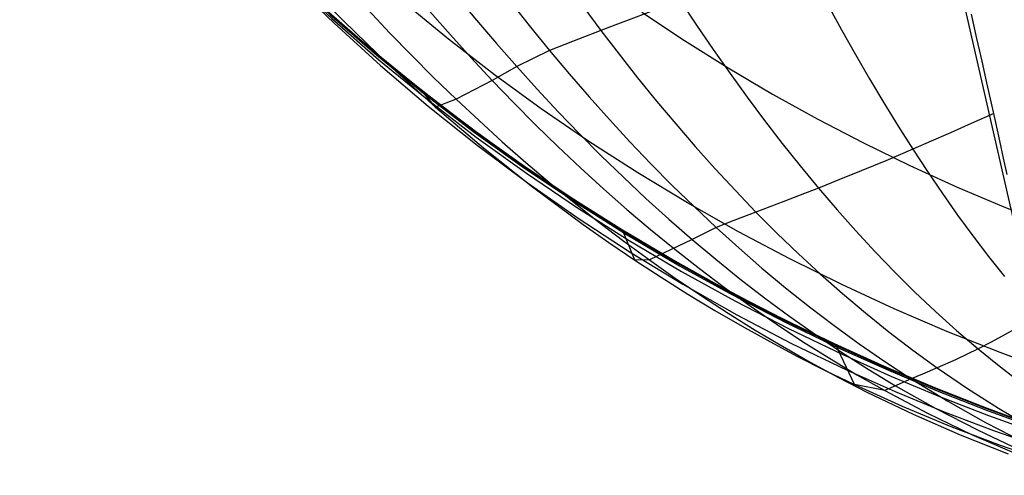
# Model space of a CAD drawing. Header units: millimetres. Extents: x -58 to 58, y -58 to 57.
# Tile 75 of 102: x 48.19 to 53.29, y 9.89 to 12.25. Entities that reach past the tile are written whole.
import ezdxf

# ---------------------------------------------------------------- set-up
doc = ezdxf.new("R2010")
doc.units = ezdxf.units.MM
doc.header["$MEASUREMENT"] = 0
doc.layers.add('Predefinito', color=5, linetype='Continuous')

msp = doc.modelspace()

# ---------------------------------------------------------------- linework, layer by layer
at = {"layer": 'Predefinito'}
for points in [[(53.69007490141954, 9.360868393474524), (53.33498212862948, 11.20846471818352), (52.91632904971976, 13.04270370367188), (52.43461458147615, 14.86139945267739), (51.89041279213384, 16.66238459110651), (51.28437221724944, 18.44351285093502), (50.6172150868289, 20.20266162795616), (49.88973646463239, 21.93773451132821), (49.10280330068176, 23.6466637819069), (48.25735339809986, 25.32741287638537), (47.35439429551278, 26.97797881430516), (46.39500206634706, 28.59639458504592), (45.38032003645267, 30.18073149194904)], [(48.16480473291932, 14.14024841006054), (48.33172790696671, 13.9028640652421), (48.5053481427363, 13.67048205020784), (48.68552996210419, 13.44324136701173), (48.87213788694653, 13.22128101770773), (49.06503643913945, 13.00474000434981), (49.26409014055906, 12.79375732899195), (49.4691635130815, 12.5884719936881), (49.68010660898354, 12.38901536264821), (49.89675664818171, 12.19548005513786), (50.11895890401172, 12.00794695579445), (50.34655864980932, 11.8264969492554), (50.57940115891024, 11.65121092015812), (50.81733170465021, 11.48216975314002), (51.06019556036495, 11.3194543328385), (51.3078379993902, 11.163145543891), (51.56010008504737, 11.01331020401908), (51.81683378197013, 10.86998199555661), (52.07790140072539, 10.7331916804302), (52.34316525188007, 10.60297002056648), (52.61248764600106, 10.47934777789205), (52.88573089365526, 10.36235571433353), (53.16275730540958, 10.25202459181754), (53.44342919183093, 10.1483851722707)], [(51.41208373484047, 12.28680608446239), (51.63279667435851, 12.14000408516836), (51.85802227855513, 11.99889597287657), (52.08775335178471, 11.86347266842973), (52.32170918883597, 11.73386877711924), (52.55840538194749, 11.61080352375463), (52.79757196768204, 11.49425310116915), (53.0391576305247, 11.3840821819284), (53.28311873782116, 11.28017569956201), (53.52941523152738, 11.18242801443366)]]:
    msp.add_lwpolyline(points, dxfattribs=at)
at = {"layer": 'Predefinito', "extrusion": (-6.725394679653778e-07, 1.905051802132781e-06, 0.9999999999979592)}
msp.add_lwpolyline([(47.75446316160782, 26.26308858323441), (47.61397687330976, 25.94543214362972), (47.48081895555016, 25.62779440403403), (47.35500697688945, 25.31023937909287), (47.23655850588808, 24.9928310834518), (47.12549111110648, 24.67563353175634), (47.02182236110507, 24.35871073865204), (46.9255698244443, 24.04212671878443), (46.8367510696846, 23.72594548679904), (46.75538366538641, 23.41023105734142), (46.68148518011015, 23.09504744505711), (46.61507318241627, 22.78045866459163), (46.55616524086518, 22.46652873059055), (46.50477892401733, 22.15332165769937), (46.46093180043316, 21.84090146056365), (46.42464143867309, 21.52933215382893), (46.39592540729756, 21.21867775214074), (46.37481867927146, 20.90903939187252), (46.36135554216, 20.6005564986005), (46.35555253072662, 20.29335044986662), (46.35742617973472, 19.98754262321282), (46.36699302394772, 19.68325439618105), (46.38426959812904, 19.38060714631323), (46.40927243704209, 19.07972225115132), (46.44201807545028, 18.78072108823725), (46.48252560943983, 18.48373571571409), (46.53078994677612, 18.18892485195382), (46.58679133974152, 17.89644986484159), (46.65051004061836, 17.60647212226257), (46.72192630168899, 17.31915299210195), (46.80102037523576, 17.0346538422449), (46.88777251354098, 16.75313604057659), (46.98216296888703, 16.47476095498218), (47.08416528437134, 16.19970291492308), (47.19371247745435, 15.92814336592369), (47.31072401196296, 15.66025434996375), (47.43511935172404, 15.39620790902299), (47.5668179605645, 15.13617608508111), (47.70573930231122, 14.88033092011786), (47.85180284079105, 14.62884445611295), (48.00492803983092, 14.3818887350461), (48.16501865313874, 14.13964106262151), (48.33194180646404, 13.90225671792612), (48.50556202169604, 13.66987470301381), (48.68574382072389, 13.44263401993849), (48.87235172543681, 13.22067367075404), (49.06525025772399, 13.00413265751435), (49.2643039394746, 12.79314998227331), (49.46937729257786, 12.58786464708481), (49.68032036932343, 12.38840801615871), (49.89697038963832, 12.19487270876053), (50.11917262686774, 12.00733960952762), (50.34677235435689, 11.82588960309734), (50.57961484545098, 11.65060357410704), (50.81754537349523, 11.48156240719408), (51.06040921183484, 11.31884698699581), (51.30805163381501, 11.16253819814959), (51.56031347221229, 11.01270299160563), (51.81704692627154, 10.8693749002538), (52.07811431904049, 10.73258468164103), (52.34337797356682, 10.60236309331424), (52.61270021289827, 10.47874089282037), (52.88594336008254, 10.36174883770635), (53.16296973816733, 10.25141768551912), (53.44364167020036, 10.14777819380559)], dxfattribs=at)
at = {"layer": 'Predefinito', "extrusion": (0.781767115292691, -0.6235705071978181, 0)}
msp.add_lwpolyline([(41.63914567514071, 320), (41.61694973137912, 319.9997536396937), (41.59456543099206, 319.9990058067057), (41.57200743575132, 319.9977436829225), (41.54929123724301, 319.9959549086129), (41.52643314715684, 319.9936276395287), (41.50345028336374, 319.9907506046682), (41.48036055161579, 319.9873131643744), (41.45718262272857, 319.9833053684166), (41.43393590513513, 319.9787180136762), (41.41064051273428, 319.9735427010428), (41.38731722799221, 319.9677718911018), (41.36398746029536, 319.961398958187), (41.34067319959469, 319.9544182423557), (41.31739696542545, 319.9468250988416), (41.29418175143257, 319.9386159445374), (41.27105096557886, 319.9297883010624), (41.24802836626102, 319.920340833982), (41.22513799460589, 319.9102733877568), (41.20240410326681, 319.899587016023), (41.17985108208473, 319.8882840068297), (41.15750338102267, 319.8763679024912), (41.13538543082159, 319.8638435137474), (41.1135215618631, 319.8507169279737), (41.0919359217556, 319.8369955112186), (41.07065239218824, 319.8226879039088), (41.04969450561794, 319.807804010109), (41.02908536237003, 319.7923549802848), (41.00884754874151, 319.7763531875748), (40.98900305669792, 319.7598121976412), (40.96957320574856, 319.7427467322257), (40.95057856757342, 319.7251726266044), (40.9320388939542, 319.7071067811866), (40.91397304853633, 319.6885671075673), (40.89639894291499, 319.6695724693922), (40.87933347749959, 319.6501426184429), (40.8627924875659, 319.6302981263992), (40.84679069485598, 319.6100603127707), (40.83134166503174, 319.5894511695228), (40.81645777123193, 319.5684932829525), (40.8021501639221, 319.5472097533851), (40.78842874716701, 319.5256241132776), (40.77530216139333, 319.5037602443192), (40.76277777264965, 319.4816422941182), (40.75086166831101, 319.459294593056), (40.7395586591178, 319.4367415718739), (40.72887228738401, 319.4140076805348), (40.71880484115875, 319.3911173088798), (40.70935737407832, 319.3680947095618), (40.70052973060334, 319.3449639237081), (40.69232057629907, 319.3217487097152), (40.684727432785, 319.298472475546), (40.67774671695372, 319.2751582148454), (40.67137378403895, 319.2518284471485), (40.665602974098, 319.2285051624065), (40.66042766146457, 319.2052097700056), (40.65584030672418, 319.1819630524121), (40.65183251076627, 319.1587851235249), (40.64839507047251, 319.1356953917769), (40.64551803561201, 319.1127125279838), (40.64319076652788, 319.0898544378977), (40.64140199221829, 319.0671382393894), (40.64013986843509, 319.0445802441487), (40.6393920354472, 319.0221959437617), (40.63914567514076, 319)], dxfattribs=at)
at = {"layer": 'Predefinito', "extrusion": (0.8168475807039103, -0.5768535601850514, 0)}
msp.add_lwpolyline([(39.69271031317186, 320), (39.67051436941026, 319.9997536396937), (39.6481300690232, 319.9990058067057), (39.62557207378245, 319.9977436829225), (39.60285587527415, 319.9959549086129), (39.57999778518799, 319.9936276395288), (39.55701492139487, 319.9907506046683), (39.53392518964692, 319.9873131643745), (39.51074726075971, 319.9833053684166), (39.48750054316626, 319.9787180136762), (39.46420515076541, 319.9735427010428), (39.44088186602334, 319.9677718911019), (39.41755209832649, 319.9613989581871), (39.39423783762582, 319.9544182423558), (39.37096160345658, 319.9468250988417), (39.34774638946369, 319.9386159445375), (39.32461560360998, 319.9297883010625), (39.30159300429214, 319.9203408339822), (39.27870263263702, 319.9102733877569), (39.25596874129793, 319.8995870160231), (39.23341572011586, 319.8882840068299), (39.2110680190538, 319.8763679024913), (39.18895006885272, 319.8638435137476), (39.16708619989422, 319.8507169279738), (39.14550055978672, 319.8369955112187), (39.12421703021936, 319.8226879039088), (39.10325914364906, 319.8078040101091), (39.08265000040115, 319.7923549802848), (39.06241218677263, 319.7763531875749), (39.04256769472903, 319.7598121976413), (39.02313784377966, 319.7427467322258), (39.00414320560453, 319.7251726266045), (38.98560353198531, 319.7071067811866), (38.96753768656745, 319.6885671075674), (38.94996358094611, 319.6695724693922), (38.9328981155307, 319.6501426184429), (38.91635712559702, 319.6302981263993), (38.90035533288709, 319.6100603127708), (38.88490630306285, 319.5894511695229), (38.87002240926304, 319.5684932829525), (38.85571480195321, 319.5472097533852), (38.84199338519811, 319.5256241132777), (38.82886679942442, 319.5037602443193), (38.81634241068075, 319.4816422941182), (38.80442630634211, 319.4592945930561), (38.7931232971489, 319.4367415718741), (38.78243692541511, 319.414007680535), (38.77236947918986, 319.3911173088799), (38.76292201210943, 319.3680947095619), (38.75409436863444, 319.3449639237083), (38.74588521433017, 319.3217487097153), (38.73829207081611, 319.2984724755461), (38.73131135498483, 319.2751582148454), (38.72493842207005, 319.2518284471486), (38.71916761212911, 319.2285051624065), (38.71399229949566, 319.2052097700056), (38.70940494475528, 319.1819630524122), (38.70539714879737, 319.158785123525), (38.70195970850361, 319.135695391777), (38.6990826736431, 319.1127125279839), (38.69675540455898, 319.0898544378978), (38.69496663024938, 319.0671382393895), (38.69370450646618, 319.0445802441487), (38.69295667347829, 319.0221959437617), (38.69271031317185, 319)], dxfattribs=at)
at = {"layer": 'Predefinito', "extrusion": (0.8487027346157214, -0.5288701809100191, 0)}
msp.add_lwpolyline([(37.60904832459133, 320), (37.58685238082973, 319.9997536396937), (37.56446808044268, 319.9990058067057), (37.54191008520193, 319.9977436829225), (37.51919388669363, 319.9959549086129), (37.49633579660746, 319.9936276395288), (37.47335293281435, 319.9907506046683), (37.4502632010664, 319.9873131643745), (37.42708527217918, 319.9833053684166), (37.40383855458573, 319.9787180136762), (37.38054316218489, 319.9735427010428), (37.35721987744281, 319.9677718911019), (37.33389010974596, 319.9613989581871), (37.31057584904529, 319.9544182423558), (37.28729961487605, 319.9468250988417), (37.26408440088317, 319.9386159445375), (37.24095361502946, 319.9297883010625), (37.21793101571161, 319.9203408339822), (37.1950406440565, 319.9102733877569), (37.17230675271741, 319.8995870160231), (37.14975373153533, 319.8882840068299), (37.12740603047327, 319.8763679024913), (37.10528808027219, 319.8638435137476), (37.0834242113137, 319.8507169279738), (37.06183857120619, 319.8369955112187), (37.04055504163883, 319.8226879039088), (37.01959715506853, 319.8078040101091), (36.99898801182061, 319.7923549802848), (36.97875019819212, 319.7763531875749), (36.95890570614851, 319.7598121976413), (36.93947585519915, 319.7427467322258), (36.92048121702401, 319.7251726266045), (36.9019415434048, 319.7071067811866), (36.88387569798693, 319.6885671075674), (36.86630159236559, 319.6695724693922), (36.84923612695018, 319.6501426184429), (36.83269513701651, 319.6302981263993), (36.81669334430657, 319.6100603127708), (36.80124431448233, 319.5894511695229), (36.78636042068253, 319.5684932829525), (36.7720528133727, 319.5472097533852), (36.75833139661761, 319.5256241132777), (36.74520481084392, 319.5037602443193), (36.73268042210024, 319.4816422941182), (36.72076431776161, 319.4592945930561), (36.70946130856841, 319.4367415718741), (36.69877493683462, 319.414007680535), (36.68870749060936, 319.3911173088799), (36.67926002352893, 319.3680947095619), (36.67043238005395, 319.3449639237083), (36.66222322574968, 319.3217487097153), (36.65463008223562, 319.2984724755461), (36.64764936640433, 319.2751582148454), (36.64127643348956, 319.2518284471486), (36.63550562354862, 319.2285051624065), (36.63033031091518, 319.2052097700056), (36.62574295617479, 319.1819630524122), (36.62173516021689, 319.158785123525), (36.61829771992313, 319.135695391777), (36.61542068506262, 319.1127125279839), (36.6130934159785, 319.0898544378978), (36.61130464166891, 319.0671382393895), (36.61004251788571, 319.0445802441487), (36.60929468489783, 319.0221959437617), (36.60904832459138, 319)], dxfattribs=at)
at = {"layer": 'Predefinito', "extrusion": (0.8634177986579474, -0.5044895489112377, 0)}
msp.add_lwpolyline([(36.52040541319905, 320), (36.49820946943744, 319.9997536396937), (36.47582516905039, 319.9990058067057), (36.45326717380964, 319.9977436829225), (36.43055097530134, 319.9959549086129), (36.40769288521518, 319.9936276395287), (36.38471002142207, 319.9907506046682), (36.36162028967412, 319.9873131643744), (36.33844236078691, 319.9833053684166), (36.31519564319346, 319.9787180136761), (36.29190025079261, 319.9735427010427), (36.26857696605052, 319.9677718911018), (36.24524719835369, 319.961398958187), (36.22193293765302, 319.9544182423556), (36.19865670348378, 319.9468250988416), (36.17544148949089, 319.9386159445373), (36.15231070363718, 319.9297883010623), (36.12928810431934, 319.9203408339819), (36.10639773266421, 319.9102733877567), (36.08366384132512, 319.8995870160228), (36.06111082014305, 319.8882840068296), (36.03876311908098, 319.876367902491), (36.0166451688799, 319.8638435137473), (35.99478129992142, 319.8507169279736), (35.97319565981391, 319.8369955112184), (35.95191213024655, 319.8226879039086), (35.93095424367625, 319.8078040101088), (35.91034510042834, 319.7923549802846), (35.89010728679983, 319.7763531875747), (35.87026279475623, 319.759812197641), (35.85083294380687, 319.7427467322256), (35.83183830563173, 319.7251726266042), (35.81329863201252, 319.7071067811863), (35.79523278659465, 319.6885671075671), (35.77765868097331, 319.669572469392), (35.7605932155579, 319.6501426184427), (35.74405222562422, 319.6302981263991), (35.72805043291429, 319.6100603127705), (35.71260140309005, 319.5894511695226), (35.69771750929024, 319.5684932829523), (35.68340990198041, 319.5472097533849), (35.66968848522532, 319.5256241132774), (35.65656189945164, 319.5037602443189), (35.64403751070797, 319.4816422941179), (35.63212140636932, 319.4592945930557), (35.62081839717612, 319.4367415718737), (35.61013202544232, 319.4140076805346), (35.60006457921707, 319.3911173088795), (35.59061711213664, 319.3680947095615), (35.58178946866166, 319.3449639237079), (35.5735803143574, 319.3217487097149), (35.56598717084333, 319.2984724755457), (35.55900645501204, 319.275158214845), (35.55263352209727, 319.2518284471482), (35.54686271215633, 319.2285051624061), (35.54168739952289, 319.2052097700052), (35.5371000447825, 319.1819630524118), (35.53309224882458, 319.1587851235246), (35.52965480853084, 319.1356953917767), (35.52677777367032, 319.1127125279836), (35.5244505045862, 319.0898544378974), (35.52266173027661, 319.0671382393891), (35.52139960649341, 319.0445802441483), (35.52065177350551, 319.0221959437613), (35.52040541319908, 318.9999999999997)], dxfattribs=at)
at = {"layer": 'Predefinito', "extrusion": (0.8704600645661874, -0.4922390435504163, 0)}
msp.add_lwpolyline([(35.96620080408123, 320), (35.94400486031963, 319.9997536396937), (35.92162055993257, 319.9990058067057), (35.89906256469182, 319.9977436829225), (35.87634636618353, 319.9959549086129), (35.85348827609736, 319.9936276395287), (35.83050541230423, 319.9907506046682), (35.80741568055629, 319.9873131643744), (35.78423775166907, 319.9833053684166), (35.76099103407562, 319.9787180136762), (35.73769564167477, 319.9735427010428), (35.7143723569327, 319.9677718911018), (35.69104258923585, 319.961398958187), (35.66772832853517, 319.9544182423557), (35.64445209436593, 319.9468250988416), (35.62123688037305, 319.9386159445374), (35.59810609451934, 319.9297883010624), (35.57508349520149, 319.920340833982), (35.55219312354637, 319.9102733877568), (35.52945923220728, 319.899587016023), (35.50690621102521, 319.8882840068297), (35.48455850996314, 319.8763679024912), (35.46244055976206, 319.8638435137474), (35.44057669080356, 319.8507169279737), (35.41899105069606, 319.8369955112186), (35.39770752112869, 319.8226879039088), (35.37674963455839, 319.807804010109), (35.35614049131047, 319.7923549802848), (35.33590267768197, 319.7763531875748), (35.31605818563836, 319.7598121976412), (35.296628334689, 319.7427467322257), (35.27763369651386, 319.7251726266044), (35.25909402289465, 319.7071067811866), (35.24102817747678, 319.6885671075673), (35.22345407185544, 319.6695724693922), (35.20638860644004, 319.6501426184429), (35.18984761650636, 319.6302981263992), (35.17384582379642, 319.6100603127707), (35.15839679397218, 319.5894511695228), (35.14351290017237, 319.5684932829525), (35.12920529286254, 319.5472097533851), (35.11548387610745, 319.5256241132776), (35.10235729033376, 319.5037602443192), (35.08983290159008, 319.4816422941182), (35.07791679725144, 319.459294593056), (35.06661378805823, 319.4367415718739), (35.05592741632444, 319.4140076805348), (35.04585997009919, 319.3911173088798), (35.03641250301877, 319.3680947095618), (35.02758485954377, 319.3449639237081), (35.01937570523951, 319.3217487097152), (35.01178256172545, 319.298472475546), (35.00480184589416, 319.2751582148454), (34.99842891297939, 319.2518284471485), (34.99265810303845, 319.2285051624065), (34.98748279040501, 319.2052097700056), (34.98289543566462, 319.1819630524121), (34.97888763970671, 319.1587851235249), (34.97545019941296, 319.1356953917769), (34.97257316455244, 319.1127125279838), (34.97024589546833, 319.0898544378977), (34.96845712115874, 319.0671382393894), (34.96719499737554, 319.0445802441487), (34.96644716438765, 319.0221959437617), (34.9662008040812, 319)], dxfattribs=at)
at = {"layer": 'Predefinito', "extrusion": (0.8772938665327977, -0.4799536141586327, 0)}
msp.add_lwpolyline([(35.40572095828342, 320), (35.38352501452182, 319.9997536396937), (35.36114071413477, 319.9990058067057), (35.33858271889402, 319.9977436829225), (35.31586652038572, 319.9959549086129), (35.29300843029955, 319.9936276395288), (35.27002556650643, 319.9907506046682), (35.24693583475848, 319.9873131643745), (35.22375790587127, 319.9833053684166), (35.20051118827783, 319.9787180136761), (35.17721579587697, 319.9735427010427), (35.15389251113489, 319.9677718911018), (35.13056274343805, 319.961398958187), (35.10724848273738, 319.9544182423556), (35.08397224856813, 319.9468250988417), (35.06075703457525, 319.9386159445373), (35.03762624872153, 319.9297883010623), (35.01460364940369, 319.9203408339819), (34.99171327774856, 319.9102733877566), (34.96897938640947, 319.8995870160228), (34.9464263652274, 319.8882840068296), (34.92407866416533, 319.8763679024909), (34.90196071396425, 319.8638435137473), (34.88009684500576, 319.8507169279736), (34.85851120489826, 319.8369955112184), (34.83722767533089, 319.8226879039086), (34.81626978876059, 319.8078040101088), (34.79566064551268, 319.7923549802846), (34.77542283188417, 319.7763531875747), (34.75557833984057, 319.7598121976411), (34.73614848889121, 319.7427467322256), (34.71715385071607, 319.7251726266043), (34.69861417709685, 319.7071067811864), (34.68054833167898, 319.6885671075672), (34.66297422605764, 319.669572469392), (34.64590876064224, 319.6501426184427), (34.62936777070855, 319.6302981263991), (34.61336597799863, 319.6100603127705), (34.59791694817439, 319.5894511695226), (34.58303305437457, 319.5684932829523), (34.56872544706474, 319.5472097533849), (34.55500403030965, 319.5256241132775), (34.54187744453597, 319.503760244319), (34.52935305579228, 319.4816422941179), (34.51743695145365, 319.4592945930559), (34.50613394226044, 319.4367415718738), (34.49544757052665, 319.4140076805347), (34.4853801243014, 319.3911173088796), (34.47593265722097, 319.3680947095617), (34.46710501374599, 319.344963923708), (34.45889585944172, 319.3217487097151), (34.45130271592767, 319.2984724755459), (34.44432200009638, 319.2751582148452), (34.4379490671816, 319.2518284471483), (34.43217825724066, 319.2285051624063), (34.42700294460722, 319.2052097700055), (34.42241558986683, 319.181963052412), (34.41840779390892, 319.1587851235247), (34.41497035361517, 319.1356953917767), (34.41209331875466, 319.1127125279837), (34.40976604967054, 319.0898544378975), (34.40797727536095, 319.0671382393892), (34.40671515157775, 319.0445802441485), (34.40596731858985, 319.0221959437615), (34.40572095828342, 318.9999999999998)], dxfattribs=at)
at = {"layer": 'Predefinito', "extrusion": (0.9023433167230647, -0.431018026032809, 0)}
msp.add_lwpolyline([(33.12833633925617, 320), (33.10614039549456, 319.9997536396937), (33.0837560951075, 319.9990058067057), (33.06119809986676, 319.9977436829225), (33.03848190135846, 319.9959549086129), (33.01562381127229, 319.9936276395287), (32.99264094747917, 319.9907506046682), (32.96955121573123, 319.9873131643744), (32.94637328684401, 319.9833053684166), (32.92312656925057, 319.9787180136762), (32.89983117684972, 319.9735427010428), (32.87650789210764, 319.9677718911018), (32.8531781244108, 319.961398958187), (32.82986386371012, 319.9544182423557), (32.80658762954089, 319.9468250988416), (32.783372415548, 319.9386159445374), (32.76024162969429, 319.9297883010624), (32.73721903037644, 319.920340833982), (32.71432865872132, 319.9102733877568), (32.69159476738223, 319.899587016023), (32.66904174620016, 319.8882840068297), (32.6466940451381, 319.8763679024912), (32.62457609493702, 319.8638435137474), (32.60271222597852, 319.8507169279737), (32.58112658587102, 319.8369955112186), (32.55984305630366, 319.8226879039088), (32.53888516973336, 319.807804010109), (32.51827602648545, 319.7923549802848), (32.49803821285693, 319.7763531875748), (32.47819372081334, 319.7598121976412), (32.45876386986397, 319.7427467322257), (32.43976923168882, 319.7251726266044), (32.42122955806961, 319.7071067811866), (32.40316371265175, 319.6885671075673), (32.3855896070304, 319.6695724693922), (32.368524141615, 319.6501426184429), (32.35198315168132, 319.6302981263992), (32.33598135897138, 319.6100603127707), (32.32053232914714, 319.5894511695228), (32.30564843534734, 319.5684932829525), (32.29134082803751, 319.5472097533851), (32.27761941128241, 319.5256241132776), (32.26449282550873, 319.5037602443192), (32.25196843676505, 319.4816422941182), (32.2400523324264, 319.459294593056), (32.2287493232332, 319.4367415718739), (32.2180629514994, 319.4140076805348), (32.20799550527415, 319.3911173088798), (32.19854803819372, 319.3680947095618), (32.18972039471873, 319.3449639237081), (32.18151124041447, 319.3217487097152), (32.1739180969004, 319.298472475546), (32.16693738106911, 319.2751582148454), (32.16056444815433, 319.2518284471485), (32.15479363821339, 319.2285051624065), (32.14961832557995, 319.2052097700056), (32.14503097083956, 319.1819630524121), (32.14102317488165, 319.1587851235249), (32.13758573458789, 319.1356953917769), (32.13470869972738, 319.1127125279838), (32.13238143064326, 319.0898544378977), (32.13059265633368, 319.0671382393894), (32.12933053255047, 319.0445802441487), (32.12858269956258, 319.0221959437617), (32.12833633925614, 319)], dxfattribs=at)
at = {"layer": 'Predefinito', "extrusion": (0.923937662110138, -0.3825430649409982, 0)}
msp.add_lwpolyline([(30.80523655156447, 320), (30.78304060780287, 319.9997536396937), (30.76065630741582, 319.9990058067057), (30.73809831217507, 319.9977436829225), (30.71538211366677, 319.9959549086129), (30.69252402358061, 319.9936276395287), (30.66954115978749, 319.9907506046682), (30.64645142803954, 319.9873131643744), (30.62327349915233, 319.9833053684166), (30.60002678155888, 319.9787180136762), (30.57673138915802, 319.9735427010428), (30.55340810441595, 319.9677718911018), (30.5300783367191, 319.961398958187), (30.50676407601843, 319.9544182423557), (30.48348784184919, 319.9468250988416), (30.46027262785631, 319.9386159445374), (30.4371418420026, 319.9297883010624), (30.41411924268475, 319.920340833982), (30.39122887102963, 319.9102733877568), (30.36849497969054, 319.899587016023), (30.34594195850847, 319.8882840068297), (30.3235942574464, 319.8763679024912), (30.30147630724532, 319.8638435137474), (30.27961243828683, 319.8507169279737), (30.25802679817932, 319.8369955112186), (30.23674326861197, 319.8226879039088), (30.21578538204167, 319.807804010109), (30.19517623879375, 319.7923549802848), (30.17493842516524, 319.7763531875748), (30.15509393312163, 319.7598121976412), (30.13566408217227, 319.7427467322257), (30.11666944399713, 319.7251726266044), (30.09812977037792, 319.7071067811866), (30.08006392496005, 319.6885671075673), (30.06248981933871, 319.6695724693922), (30.04542435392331, 319.6501426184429), (30.02888336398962, 319.6302981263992), (30.01288157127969, 319.6100603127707), (29.99743254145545, 319.5894511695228), (29.98254864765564, 319.5684932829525), (29.96824104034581, 319.5472097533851), (29.95451962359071, 319.5256241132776), (29.94139303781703, 319.5037602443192), (29.92886864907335, 319.4816422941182), (29.91695254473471, 319.459294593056), (29.90564953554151, 319.4367415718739), (29.89496316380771, 319.4140076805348), (29.88489571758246, 319.3911173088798), (29.87544825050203, 319.3680947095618), (29.86662060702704, 319.3449639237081), (29.85841145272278, 319.3217487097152), (29.85081830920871, 319.298472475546), (29.84383759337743, 319.2751582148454), (29.83746466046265, 319.2518284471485), (29.83169385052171, 319.2285051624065), (29.82651853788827, 319.2052097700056), (29.82193118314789, 319.1819630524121), (29.81792338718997, 319.1587851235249), (29.81448594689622, 319.1356953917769), (29.81160891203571, 319.1127125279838), (29.80928164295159, 319.0898544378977), (29.80749286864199, 319.0671382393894), (29.80623074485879, 319.0445802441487), (29.8054829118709, 319.0221959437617), (29.80523655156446, 319)], dxfattribs=at)
at = {"layer": 'Predefinito', "extrusion": (1, 0, 0)}
msp.add_lwpolyline([(11.163145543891, 319), (11.163145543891, 59.99978530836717)], dxfattribs=at)
at = {"layer": 'Predefinito'}
for points in [[(48.0822313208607, 14.2633949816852, 59.99795448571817), (48.26599604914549, 13.99460787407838, 59.99803215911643), (48.45859909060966, 13.731611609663, 59.99813836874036), (48.6593543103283, 13.47534578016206, 59.99826656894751), (48.8678829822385, 13.22615124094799, 59.998422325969), (49.08396327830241, 12.98415327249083, 59.99860862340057), (49.30737337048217, 12.74947715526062, 59.998828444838), (49.53783931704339, 12.52234087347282, 59.99907263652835), (49.77489845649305, 12.30304035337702, 59.99932462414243), (50.01804588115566, 12.09181778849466, 59.99957626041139), (50.26677668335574, 11.88891537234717, 59.99981939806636), (50.52083216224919, 11.69436011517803, 60.00005661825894), (50.77994029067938, 11.50811342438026, 60.00029172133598), (51.04357617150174, 11.33031908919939, 60.00051838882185), (51.31121490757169, 11.16112089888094, 60.00073030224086), (51.58235189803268, 11.0005790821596, 60.00091590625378), (51.85665589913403, 10.84858145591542, 60.00107605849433), (52.13386204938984, 10.70501319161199, 60.00122305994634), (52.41370548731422, 10.5697594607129, 60.00136921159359), (52.66895809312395, 10.45445884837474, 60.0015082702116), (52.92578582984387, 10.34586725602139, 60.00162252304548), (53.18400447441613, 10.24387465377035, 60.00166441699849), (53.44342980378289, 10.14837101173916, 60.00158639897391)], [(48.0841274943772, 14.2605293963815, 59.7662445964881), (48.2681610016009, 13.9915284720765, 59.7667474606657), (48.4610407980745, 13.7283391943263, 59.7674038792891), (48.66206597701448, 13.47191700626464, 59.76821775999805), (48.87085137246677, 13.22260480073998, 59.76919005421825), (49.08717297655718, 12.9805251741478, 59.77031810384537), (49.3108067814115, 12.7458007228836, 59.7715992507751), (49.54147630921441, 12.51864873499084, 59.77301898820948), (49.77871282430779, 12.29936709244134, 59.77455482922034), (50.02200393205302, 12.08819928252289, 59.77619214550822), (50.2708372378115, 11.8853887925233, 59.7779163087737), (50.52494773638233, 11.69096149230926, 59.77972336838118), (50.78406367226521, 11.50487251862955, 59.78160980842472), (51.04766252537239, 11.32725925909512, 59.78356165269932), (51.3152217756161, 11.1582591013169, 59.785564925), (51.58623866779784, 10.9979275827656, 59.78759959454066), (51.86038089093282, 10.84615012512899, 59.78965591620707), (52.1373815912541, 10.70280894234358, 59.79173534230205), (52.4169739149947, 10.5677862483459, 59.7938393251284), (52.67155115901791, 10.452873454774, 59.79576046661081), (52.92772063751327, 10.34462450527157, 59.7976639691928), (53.18530481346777, 10.24293393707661, 59.79949783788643), (53.44412614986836, 10.14769628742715, 59.80121007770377)], [(48.0859577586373, 14.2577699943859, 59.5327137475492), (48.2702342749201, 13.9885653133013, 59.5335971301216), (48.4633628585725, 13.7251904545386, 59.5347591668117), (48.66462977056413, 13.46861460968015, 59.53621442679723), (48.873644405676, 13.21918242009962, 59.53795940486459), (49.09018108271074, 12.97701417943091, 59.53998591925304), (49.314014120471, 12.7422301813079, 59.5422857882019), (49.54486507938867, 12.51504726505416, 59.54483927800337), (49.78226002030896, 12.29576542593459, 59.5476181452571), (50.0256800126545, 12.08462969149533, 59.5506014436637), (50.2746061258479, 11.8818850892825, 59.5537682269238), (50.528767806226, 11.68755683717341, 59.55710814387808), (50.78789391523, 11.50159467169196, 59.56061047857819), (51.05146464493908, 11.32413039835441, 59.56425373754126), (51.3189601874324, 11.155295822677, 59.5680164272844), (51.58987997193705, 10.99514254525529, 59.5718701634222), (51.86389102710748, 10.84355428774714, 59.57579470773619), (52.14072494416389, 10.70041103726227, 59.57978078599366), (52.4201133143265, 10.5655927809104, 59.5838191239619), (52.67403717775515, 10.45105867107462, 59.58749672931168), (52.92957283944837, 10.34314682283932, 59.59116578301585), (53.18654911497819, 10.24175644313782, 59.59476991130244), (53.44479481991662, 10.14678673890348, 59.59825274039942)], [(48.0893898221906, 14.2525794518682, 59.0650374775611), (48.2740749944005, 13.9829960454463, 59.0666803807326), (48.4676174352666, 13.7192710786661, 59.0688512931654), (48.66928329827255, 13.46239528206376, 59.07158625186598), (48.87867397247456, 13.21271599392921, 59.07487311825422), (49.09556188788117, 12.97035000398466, 59.07869293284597), (49.3197194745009, 12.7354141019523, 59.083026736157), (49.55086602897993, 12.50812493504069, 59.08784458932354), (49.78851975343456, 12.28878716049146, 59.09310701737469), (50.03215143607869, 12.07764958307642, 59.09878075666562), (50.2812318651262, 11.8749610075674, 59.1048325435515), (50.53548160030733, 11.68074675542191, 59.11123957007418), (50.79463175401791, 11.49494828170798, 59.11797704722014), (51.05816894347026, 11.31768859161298, 59.1250087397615), (51.3255797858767, 11.1490906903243, 59.1322984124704), (51.59636908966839, 10.98920049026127, 59.13980124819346), (51.87020375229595, 10.83790034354, 59.1474763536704), (52.14681352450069, 10.695067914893, 59.15529337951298), (52.4259281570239, 10.5605808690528, 59.163221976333), (52.67863101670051, 10.4467663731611, 59.17041468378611), (52.93299208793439, 10.33950256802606, 59.17762023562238), (53.18885186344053, 10.23869827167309, 59.18477370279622), (53.44605083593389, 10.14426230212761, 59.19181015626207)], [(48.0956322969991, 14.2435548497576, 58.1274138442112), (48.2808395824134, 13.9733188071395, 58.1305677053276), (48.4748907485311, 13.7089685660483, 58.1347447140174), (48.67703203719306, 13.45151651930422, 58.14002436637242), (48.88685937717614, 13.2013126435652, 58.14637834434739), (49.10414681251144, 12.95847082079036, 58.15376719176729), (49.3286683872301, 12.7231049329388, 58.1621514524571), (49.56014504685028, 12.49543380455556, 58.17148174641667), (49.79808896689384, 12.27577290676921, 58.18169723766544), (50.04196103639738, 12.06438109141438, 58.19274128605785), (50.2912221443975, 11.8615172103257, 58.2045572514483), (50.54558350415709, 11.66721200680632, 58.21709877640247), (50.80478467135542, 11.48139980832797, 58.23031424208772), (51.06832904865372, 11.30419484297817, 58.24413911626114), (51.3357200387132, 11.1357113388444, 58.2585088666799), (51.60647718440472, 10.97599204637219, 58.2733469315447), (51.8802716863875, 10.82492433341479, 58.28857245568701), (52.15683443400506, 10.68238935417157, 58.30411446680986), (52.4358963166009, 10.5482682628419, 58.3199019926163), (52.68664819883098, 10.43566907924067, 58.33412587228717), (52.93917976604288, 10.32952946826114, 58.34841769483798), (53.19335066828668, 10.22977838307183, 58.36269610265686), (53.44902055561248, 10.13634477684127, 58.37687973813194)], [(48.1079866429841, 14.2312997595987, 56.2445571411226), (48.2931744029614, 13.9600989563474, 56.2506827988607), (48.4870978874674, 13.6947278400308, 56.2588058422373), (48.68902895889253, 13.43617521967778, 56.26909448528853), (48.89858718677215, 13.18478861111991, 56.28149223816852), (49.11556793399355, 12.94068992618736, 56.29592279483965), (49.339766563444, 12.7040010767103, 56.3123098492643), (49.57092828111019, 12.47495342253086, 56.33056889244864), (49.80858751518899, 12.25388813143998, 56.35060068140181), (50.05222346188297, 12.04109182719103, 56.3723068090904), (50.3013153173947, 11.8368511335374, 56.395588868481), (50.55558587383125, 11.64122502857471, 56.4203588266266), (50.81480636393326, 11.45416625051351, 56.4465167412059), (51.07852864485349, 11.27580206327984, 56.47394634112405), (51.3463045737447, 11.1062597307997, 56.5025313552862), (51.61769833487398, 10.94560446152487, 56.53213636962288), (51.8924067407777, 10.79376187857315, 56.56260611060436), (52.17018059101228, 10.65064986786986, 56.59379451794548), (52.4507706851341, 10.5161863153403, 56.625555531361), (52.69983795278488, 10.40494671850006, 56.65385014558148), (52.95103217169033, 10.30019203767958, 56.68236877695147), (53.20423612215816, 10.20189543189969, 56.71099892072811), (53.4593325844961, 10.11003006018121, 56.73962807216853)], [(48.1512349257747, 14.2332317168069, 52.4598688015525), (48.3330782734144, 13.960883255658, 52.4715765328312), (48.5232298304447, 13.6938769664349, 52.4871501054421), (48.72114832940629, 13.4330300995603, 52.50694124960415), (48.92657848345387, 13.17867815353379, 52.53085347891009), (49.13940409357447, 12.93099383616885, 52.5587533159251), (49.3595089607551, 12.690149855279, 52.5905072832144), (49.58674104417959, 12.4564199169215, 52.6259755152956), (49.82077652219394, 12.2301998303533, 52.66499962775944), (50.06124152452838, 12.0118454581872, 52.70741836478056), (50.3077621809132, 11.801712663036, 52.7530704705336), (50.56017602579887, 11.59995789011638, 52.8018070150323), (50.81836806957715, 11.40666087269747, 52.85345368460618), (51.08203565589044, 11.22206240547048, 52.90781114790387), (51.3508761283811, 11.0464032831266, 52.964680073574), (51.62459459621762, 10.8798765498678, 53.02382701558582), (51.90299894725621, 10.72257370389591, 53.08497011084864), (52.1859406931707, 10.57458322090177, 53.1478374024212), (52.4732713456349, 10.4359935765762, 53.2121569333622), (52.72268249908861, 10.32487005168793, 53.26817127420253), (52.97516668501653, 10.22076585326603, 53.32487767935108), (53.23061424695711, 10.12376360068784, 53.38210727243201), (53.48891552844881, 10.03394591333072, 53.43969117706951)], [(52.95587947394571, 12.88875402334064, 30.29887984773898), (52.85304311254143, 12.84560821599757, 30.49689140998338), (52.75393174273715, 12.80428003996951, 30.69604800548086), (52.65844945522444, 12.7647110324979, 30.89625864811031), (52.56650034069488, 12.72684273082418, 31.09743235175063), (52.39281799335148, 12.65597439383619, 31.50230499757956), (52.2321174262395, 12.5912073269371, 31.9099380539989), (52.14027541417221, 12.55454920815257, 32.15926295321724), (52.05278501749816, 12.51987456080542, 32.40929404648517), (51.89023082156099, 12.45610744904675, 32.91113195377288), (51.74319834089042, 12.39916952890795, 33.41476605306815), (51.6104310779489, 12.3483243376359, 33.9195106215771), (51.49071753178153, 12.30286929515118, 34.42475144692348), (51.38301479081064, 12.2622162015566, 34.92998847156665), (51.28631924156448, 12.22580016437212, 35.43470720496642), (51.1996272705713, 12.1930562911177, 35.9383931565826), (51.05253965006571, 12.13650923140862, 36.94062063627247), (50.9350786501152, 12.0888315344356, 37.9323785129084), (50.7648845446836, 12.0062489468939, 39.8659028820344), (50.6384534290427, 11.9343097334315, 41.7433885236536), (50.4516996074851, 11.8375385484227, 45.4378482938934), (50.3449746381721, 11.7967549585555, 49.094812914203), (50.2667461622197, 11.8889170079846, 60.0018437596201)], [(49.64298792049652, 12.47436393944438, 48.90971429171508), (49.8701164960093, 12.24115007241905, 48.96635283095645), (50.1041673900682, 12.01514167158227, 49.02811723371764), (50.3449746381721, 11.7967549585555, 49.094812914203), (50.5925504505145, 11.58624714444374, 49.16626214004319), (50.84693689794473, 11.38386696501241, 49.24224824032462), (51.10801280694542, 11.19001792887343, 49.3225182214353), (51.24102144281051, 11.09641868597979, 49.36418060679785), (51.3756570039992, 11.0051035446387, 49.4068190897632), (51.51190417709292, 10.91611496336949, 49.4503918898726), (51.64975899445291, 10.82948944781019, 49.49484777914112), (51.78922332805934, 10.74526850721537, 49.54014096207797), (51.93029904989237, 10.66349365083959, 49.58622564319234), (52.07298803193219, 10.58420638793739, 49.63305602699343), (52.21729214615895, 10.50744822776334, 49.68058631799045), (52.36321326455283, 10.43326067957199, 49.72877072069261), (52.510753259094, 10.3616852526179, 49.7775634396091), (52.75814237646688, 10.24925313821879, 49.8594516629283), (53.00959166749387, 10.14445596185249, 49.94264236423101), (53.26498575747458, 10.04750616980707, 50.02691750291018), (53.52420927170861, 9.958616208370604, 50.11205903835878)], [(53.54142525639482, 10.42439823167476, 319.7071067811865), (53.26420770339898, 10.52681158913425, 319.7071067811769), (52.98913575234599, 10.63654375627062, 319.7071067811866), (52.71625412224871, 10.75374469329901, 319.7071067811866), (52.44561717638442, 10.87859020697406, 319.7071067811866), (52.17728456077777, 11.011270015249, 319.7071067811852), (51.91132758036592, 11.15200420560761, 319.7071067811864), (51.6486318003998, 11.30055888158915, 319.7071067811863), (51.39099013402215, 11.45604803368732, 319.7071067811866), (51.13852650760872, 11.6184408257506, 319.7071067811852), (50.89130238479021, 11.78772490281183, 319.7071067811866), (50.64933179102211, 11.96392575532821, 319.7071067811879), (50.4126490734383, 12.14709285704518, 319.7071067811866), (50.18129893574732, 12.33728776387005, 319.7071067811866)], [(50.45598359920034, 12.36898956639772, 39.69076610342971), (50.55726188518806, 12.24658384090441, 39.74680207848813), (50.66021734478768, 12.12565331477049, 39.8051900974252), (50.7648845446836, 12.0062489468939, 39.8659028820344), (50.87132786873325, 11.88839458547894, 39.92892326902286), (50.97962372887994, 11.77213156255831, 39.99422577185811), (51.08982473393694, 11.65753706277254, 40.06177062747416), (51.20198349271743, 11.54468827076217, 40.13151807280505), (51.31615261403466, 11.43366237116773, 40.2034283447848), (51.43238470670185, 11.32453654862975, 40.27746168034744), (51.55073237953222, 11.21738798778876, 40.353578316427), (51.671248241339, 11.1122938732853, 40.4317384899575), (51.79399096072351, 11.00931639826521, 40.51188541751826), (51.9190550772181, 10.90853299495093, 40.59394276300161), (52.04654700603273, 10.81004370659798, 40.67784143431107), (52.1765731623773, 10.71394857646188, 40.76351233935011), (52.30923996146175, 10.62034764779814, 40.85088638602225), (52.44465381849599, 10.52934096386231, 40.93989448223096), (52.58292114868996, 10.44102856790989, 41.03046753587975), (52.7241483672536, 10.3555105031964, 41.1225364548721), (52.93278918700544, 10.23761934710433, 41.25766110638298), (53.14741595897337, 10.12662296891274, 41.39542302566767), (53.36813388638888, 10.0230428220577, 41.53553385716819)], [(50.73774387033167, 12.33389330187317, 37.79992780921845), (50.83561171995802, 12.21062605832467, 37.86485782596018), (50.9350786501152, 12.0888315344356, 37.9323785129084), (51.03621252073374, 11.96853273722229, 38.00247383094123), (51.13909587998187, 11.84977166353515, 38.07511903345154), (51.24379166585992, 11.73262471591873, 38.15027380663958), (51.35036281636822, 11.61716829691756, 38.22789783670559), (51.45887226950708, 11.50347880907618, 38.3079508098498), (51.56938296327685, 11.39163265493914, 38.39039241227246), (51.68195783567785, 11.28170623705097, 38.47518233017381), (51.7966598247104, 11.1737759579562, 38.5622802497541), (51.91355724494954, 11.06789963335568, 38.65162785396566), (52.03276834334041, 10.96414958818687, 38.74314570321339), (52.15443095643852, 10.86262398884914, 38.83676179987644), (52.27868292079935, 10.76342100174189, 38.932404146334), (52.40566207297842, 10.66663879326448, 39.03000074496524), (52.53550624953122, 10.57237552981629, 39.12947959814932), (52.66835328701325, 10.4807293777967, 39.23076870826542), (52.80434102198, 10.3917985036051, 39.3337960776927), (52.99394970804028, 10.27581253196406, 39.47626562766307), (53.18934720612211, 10.16584240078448, 39.62149982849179), (53.39074230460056, 10.06238698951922, 39.7692269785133)], [(51.6104310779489, 12.3483243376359, 33.9195106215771), (51.69522314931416, 12.22065246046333, 34.00710165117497), (51.78121328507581, 12.09464517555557, 34.09786190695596), (51.86845597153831, 11.97038169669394, 34.19174659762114), (51.9570056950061, 11.84794123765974, 34.28871093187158), (52.04691694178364, 11.72740301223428, 34.38871011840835), (52.13824419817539, 11.60884623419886, 34.49169936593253), (52.23104195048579, 11.4923501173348, 34.59763388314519), (52.3253646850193, 11.3779938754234, 34.7064688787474), (52.42126273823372, 11.26583138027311, 34.81813939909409), (52.51887408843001, 11.15590042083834, 34.93256003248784), (52.61838468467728, 11.04825608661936, 35.04965530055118), (52.71998047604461, 10.94295346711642, 35.16934972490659), (52.82384741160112, 10.84004765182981, 35.29156782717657), (52.93017144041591, 10.73959373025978, 35.41623412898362), (53.03913851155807, 10.64164679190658, 35.54327315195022), (53.1509345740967, 10.5462619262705, 35.6726094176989), (53.25110104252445, 10.46501763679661, 35.78759985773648), (53.3534745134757, 10.38602568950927, 35.90418044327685)], [(52.37302813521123, 12.3257027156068, 32.10598733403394), (52.44449800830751, 12.19581667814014, 32.20918980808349), (52.51668502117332, 12.06796057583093, 32.31577542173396), (52.58961976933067, 11.94222372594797, 32.42569261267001), (52.66333284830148, 11.81869544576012, 32.53888981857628), (52.73785485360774, 11.69746505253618, 32.65531547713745), (52.8132163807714, 11.578621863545, 32.7749180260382), (52.88909113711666, 11.46274919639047, 32.89706339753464), (52.96593636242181, 11.34932143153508, 33.02219575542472), (53.04393263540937, 11.2383556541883, 33.15024163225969), (53.12326053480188, 11.12986894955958, 33.28112756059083), (53.20410063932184, 11.02387840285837, 33.41478007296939), (53.28663352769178, 10.92040109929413, 33.55112570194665)], [(49.99644555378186, 12.2988776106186, 45.27067711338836), (50.10759687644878, 12.18096065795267, 45.30996220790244), (50.220520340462, 12.06472819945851, 45.35093673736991), (50.33521992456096, 11.95023568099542, 45.39357424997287), (50.4516996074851, 11.8375385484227, 45.4378482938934), (50.57000141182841, 11.72665871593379, 45.48373969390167), (50.69017145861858, 11.61762603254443, 45.53122267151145), (50.81221987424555, 11.51050784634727, 45.58026087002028), (50.93615678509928, 11.40537150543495, 45.63081793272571), (51.0619923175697, 11.30228435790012, 45.68285750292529), (51.18973659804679, 11.20131375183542, 45.73634322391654), (51.31939975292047, 11.1025270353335, 45.79123873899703), (51.4509919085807, 11.005991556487, 45.8475076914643), (51.5845255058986, 10.9117657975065, 45.90510049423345), (51.7200273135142, 10.81991080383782, 45.96395416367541), (51.85752894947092, 10.73049776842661, 46.02401224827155), (51.99706203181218, 10.6435978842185, 46.08521829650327), (52.13865817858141, 10.55928234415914, 46.14751585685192), (52.28234900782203, 10.47762234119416, 46.21084847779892), (52.42816613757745, 10.3986890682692, 46.27515970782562), (52.5761411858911, 10.3225537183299, 46.3403930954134), (52.81430988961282, 10.20822591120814, 46.4452481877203), (53.05742396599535, 10.10171331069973, 46.55197635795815), (53.30540015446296, 10.00336420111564, 46.66031786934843)], [(50.31589528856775, 12.29073360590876, 41.58473964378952), (50.42166167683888, 12.170343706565, 41.63551785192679), (50.52917253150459, 12.05151784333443, 41.68840990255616), (50.6384534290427, 11.9343097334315, 41.7433885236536), (50.74956283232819, 11.81874393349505, 41.80043563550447), (50.86256763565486, 11.70486020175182, 41.85952518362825), (50.97750606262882, 11.59273505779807, 41.92061793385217), (51.09441633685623, 11.48244502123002, 41.98367465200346), (51.21333668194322, 11.37406661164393, 42.04865610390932), (51.33430532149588, 11.26767634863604, 42.11552305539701), (51.45736047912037, 11.16335075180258, 42.18423627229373), (51.5825403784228, 11.0611663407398, 42.2547565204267), (51.7098884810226, 10.96118742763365, 42.32702867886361), (51.83947389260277, 10.86348999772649, 42.40097995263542), (51.97137330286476, 10.76816808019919, 42.47654459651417), (52.10566340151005, 10.6753157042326, 42.55365686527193), (52.2424208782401, 10.58502689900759, 42.63225101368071), (52.38172242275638, 10.49739569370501, 42.71226129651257), (52.52364472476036, 10.41251611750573, 42.79362196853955), (52.6682644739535, 10.3304821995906, 42.8762672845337), (52.88932584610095, 10.21358788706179, 43.00201384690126), (53.1161068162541, 10.10409712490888, 43.1301582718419), (53.34862661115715, 10.00248594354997, 43.26041357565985)], [(51.10664999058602, 12.31798787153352, 35.86274454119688), (51.1996272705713, 12.1930562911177, 35.9383931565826), (51.29406727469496, 12.06964249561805, 36.01691766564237), (51.39005264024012, 11.94778995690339, 36.09829394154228), (51.48764763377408, 11.82757517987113, 36.18248032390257), (51.58691652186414, 11.70907466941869, 36.26943515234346), (51.6879235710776, 11.59236493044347, 36.35911676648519), (51.79073304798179, 11.47752246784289, 36.45148350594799), (51.89540921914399, 11.36462378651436, 36.54649371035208), (52.0020163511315, 11.2537453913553, 36.6441057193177), (52.11062075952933, 11.14494130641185, 36.74425896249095), (52.22135657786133, 11.03827042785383, 36.84687097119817), (52.33438979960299, 10.93381656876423, 36.95186723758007), (52.44988641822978, 10.83166354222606, 37.05917325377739), (52.56801242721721, 10.73189516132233, 37.1687145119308), (52.68893382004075, 10.63459523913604, 37.28041650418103), (52.81281659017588, 10.5398475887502, 37.3942047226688), (52.9398267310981, 10.4477360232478, 37.5100046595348), (53.09601510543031, 10.34120957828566, 37.65114849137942), (53.25678539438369, 10.23918312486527, 37.79482747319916), (53.42241545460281, 10.14200245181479, 37.94083028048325)], [(53.11430680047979, 12.27638226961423, 30.91440331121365), (53.1430362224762, 12.15116620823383, 31.06068174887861), (53.16982422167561, 12.03315696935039, 31.20696176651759), (53.1948445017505, 11.92178951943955, 31.35324327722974), (53.21827076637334, 11.81649882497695, 31.49952619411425), (53.24027672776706, 11.7167124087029, 31.64581026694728), (53.26097169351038, 11.6220628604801, 31.7920952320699), (53.2804327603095, 11.5322927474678, 31.93838098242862), (53.29873702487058, 11.44714463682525, 32.08466741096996)], [(53.22816988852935, 11.76164597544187, 31.57980157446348), (53.11533654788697, 11.71085217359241, 31.87684878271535), (53.00875223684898, 11.66355763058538, 32.1751680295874), (52.90813837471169, 11.61955123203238, 32.47458316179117), (52.8132163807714, 11.578621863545, 32.7749180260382), (52.67285119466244, 11.51917601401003, 33.2558377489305), (52.54536025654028, 11.4663623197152, 33.7383462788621), (52.42983445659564, 11.41952140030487, 34.22202839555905), (52.3253646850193, 11.3779938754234, 34.7064688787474), (52.23108215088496, 11.34115761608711, 35.19127750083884), (52.1462436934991, 11.30850043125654, 35.67608034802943), (52.0020163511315, 11.2537453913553, 36.6441057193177), (51.88711462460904, 11.20993234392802, 37.60735225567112), (51.7966598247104, 11.1737759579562, 38.5622802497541), (51.671248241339, 11.1122938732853, 40.4317384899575), (51.4509919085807, 11.005991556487, 45.8475076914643), (51.3756570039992, 11.0051035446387, 49.4068190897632), (51.3111821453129, 11.1611226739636, 60.0029001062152)], [(53.45850771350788, 10.71623698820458, 33.84757723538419), (53.37107688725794, 10.66491568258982, 34.30315141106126), (53.29095477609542, 10.61992392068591, 34.75926284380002), (53.21771584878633, 10.58059492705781, 35.21578951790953), (53.1509345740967, 10.5462619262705, 35.6726094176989), (53.03456009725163, 10.48999671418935, 36.59191236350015), (52.9398267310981, 10.4477360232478, 37.5100046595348), (52.86394728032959, 10.41598018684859, 38.42482826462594), (52.80434102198, 10.3917985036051, 39.3337960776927), (52.6682644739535, 10.3304821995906, 42.8762672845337), (52.510753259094, 10.3616852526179, 49.7775634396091), (52.4136707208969, 10.5697613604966, 60.0036690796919)]]:
    msp.add_polyline3d(points, dxfattribs=at)

doc.saveas('drawing.dxf')
